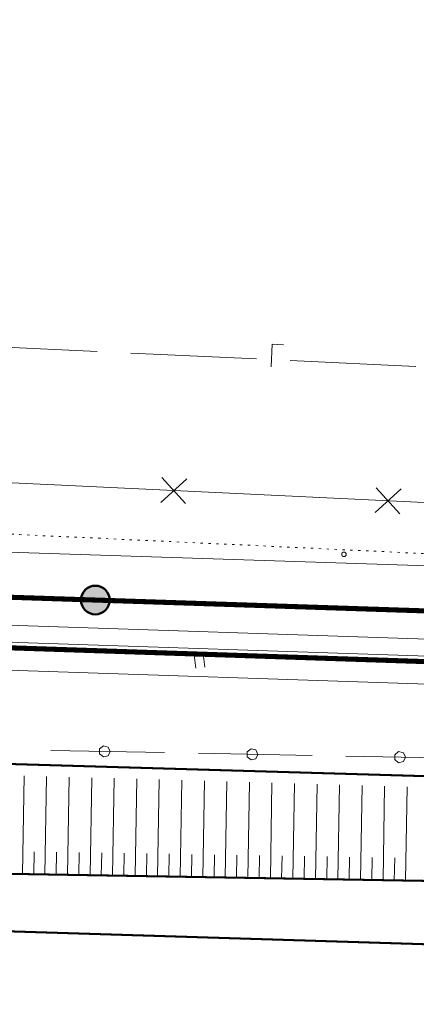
# Model space of a CAD drawing. Header units: millimetres. Extents: x 0 to 1188, y 0 to 841.
# Tile 32 of 76: x 300 to 335, y 631 to 718. Entities that reach past the tile are written whole.
import ezdxf

# ---------------------------------------------------------------- set-up
doc = ezdxf.new("R2010")
doc.units = ezdxf.units.MM
for name, pattern in [('K5LT32789', [0]), ('K5LT32797', [0]), ('K5LT32807', [2, 1, -1]), ('K5LT32809', [0]), ('K5LT32813', [0]), ('K5LT32817', [0.7, 0.2, -0.5]), ('K5LT32822', [0]), ('K5LT32824', [0]), ('K5LT32825', [0.95, 0.2, -0.75]), ('K5LT_BASIC', [0]), ('K5LT_THIN', [0])]:
    doc.linetypes.add(name, pattern=pattern)
doc.layers.add('Системный слой', color=7, linetype='Continuous')
doc.layers.add('Слой 1', color=7, linetype='Continuous')
doc.styles.add('KDIMTEXTSTYLE', font='GOST_AU.SHX', dxfattribs={"width": 0.96, "oblique": 15, "height": 5})
doc.dimstyles.new('KDIMSTYLE (0.00)', dxfattribs={"dimtxt": 5, "dimasz": 1, "dimexe": 2, "dimexo": 0, "dimgap": 1, "dimtad": 1, "dimlfac": 500, "dimtxsty": 'KDIMTEXTSTYLE', "dimsah": 1, "dimcen": 0, "dimdle": 1, "dimadec": 0, "dimazin": 0, "dimtfac": 0.667, "dimtmove": 0, "dimatfit": 3, "dimfxl": 1, "dimtvp": 1, "dimtolj": 1, "dimtzin": 0, "dimarcsym": 0})

# ---------------------------------------------------------------- blocks, each defined once
blk = doc.blocks.new('U20')
at = {"layer": 'Системный слой', "color": 7, "linetype": 'K5LT32813', "lineweight": 18}
for p, q in [((294.83, 676.99), (313.843, 676.096)), ((312.691, 675.047), (314.995, 677.145)), ((312.794, 677.248), (314.892, 674.943)), ((313.843, 676.096), (351.868, 674.307)), ((331.703, 674.153), (334.008, 676.25)), ((331.807, 676.354), (333.904, 674.049))]:
    blk.add_line(p, q, dxfattribs=at)
blk = doc.blocks.new('U26')
at = {"layer": 'Системный слой', "color": 6, "linetype": 'K5LT32822', "lineweight": 18, "true_color": 0xff00ff}
for p, q in [((302.925, 653.062), (313.02, 652.867)), ((307.259, 653.19), (307.257, 652.754)), ((307.602, 653.459), (307.259, 653.19)), ((308.025, 653.356), (307.602, 653.459)), ((308.022, 652.581), (308.208, 652.96)), ((308.208, 652.96), (308.025, 653.356)), ((320.353, 652.937), (320.351, 652.501)), ((320.696, 653.206), (320.353, 652.937)), ((321.119, 653.103), (320.696, 653.206)), ((321.302, 652.707), (321.119, 653.103)), ((333.79, 652.953), (333.447, 652.684)), ((334.213, 652.85), (333.79, 652.953)), ((307.257, 652.754), (307.598, 652.482)), ((307.598, 652.482), (308.022, 652.581)), ((316.019, 652.809), (326.114, 652.614)), ((320.351, 652.501), (320.692, 652.229)), ((320.692, 652.229), (321.116, 652.328)), ((321.116, 652.328), (321.302, 652.707)), ((329.113, 652.556), (339.208, 652.361)), ((333.447, 652.684), (333.445, 652.248)), ((333.445, 652.248), (333.786, 651.976)), ((333.786, 651.976), (334.21, 652.075)), ((334.21, 652.075), (334.396, 652.454)), ((334.396, 652.454), (334.213, 652.85))]:
    blk.add_line(p, q, dxfattribs=at)
blk = doc.blocks.new('U447')
at = {"layer": 'Системный слой', "color": 7, "linetype": 'K5LT32797', "lineweight": 18}
for p, q in [((315.808, 660.348), (315.66, 661.539)), ((316.602, 660.447), (316.454, 661.638))]:
    blk.add_line(p, q, dxfattribs=at)
blk = doc.blocks.new('U534')
at = {"layer": 'Системный слой', "color": 11, "linetype": 'K5LT32824', "lineweight": 18, "true_color": 0xff8040}
for p, q in [((295.898, 688.953), (307.038, 688.429)), ((322.486, 687.069), (322.58, 689.066)), ((322.58, 689.066), (323.579, 689.019)), ((310.035, 688.288), (321.174, 687.764)), ((324.171, 687.623), (335.31, 687.099))]:
    blk.add_line(p, q, dxfattribs=at)
blk = doc.blocks.new('KDIMARROW_03')
at = {"layer": 'Системный слой', "color": 0, "linetype": 'K5LT_THIN', "lineweight": 18}
for p, q in [((-1.061, -1.061), (1.061, 1.061)), ((0, 0), (-1, 0)), ((0, 0), (2, 0))]:
    blk.add_line(p, q, dxfattribs=at)
blk = doc.blocks.new('U550')
at = {"layer": 'Системный слой', "color": 1, "linetype": 'K5LT32809', "lineweight": 18, "true_color": 0xff0000}
for p, q in [((243.045, 672.494), (492.923, 664.277)), ((242.782, 664.499), (496.56, 656.153))]:
    blk.add_line(p, q, dxfattribs=at)
blk = doc.blocks.new('U552')
at = {"layer": 'Системный слой', "color": 1, "linetype": 'K5LT32809', "lineweight": 18, "true_color": 0xff0000}
for p, q in [((252.358, 665.717), (535.768, 656.314)), ((254.22, 661.653), (537.637, 652.25))]:
    blk.add_line(p, q, dxfattribs=at)
blk = doc.blocks.new('U1232')
at = {"layer": 'Системный слой'}
h = blk.add_hatch(color=7, dxfattribs=at)
h.paths.add_polyline_path([(306.879, 666.393), (306.357, 667.556), (306.299, 667.529), (306.243, 667.498), (306.189, 667.465), (306.136, 667.429), (306.085, 667.39), (306.036, 667.349), (305.989, 667.306), (305.944, 667.26), (305.902, 667.212), (305.862, 667.162), (305.825, 667.11), (305.79, 667.057), (305.759, 667.001), (305.73, 666.945), (305.703, 666.886), (305.68, 666.827), (305.66, 666.766), (305.643, 666.705), (305.629, 666.642), (305.618, 666.579), (305.61, 666.516), (305.605, 666.452), (305.604, 666.389), (305.606, 666.325), (305.611, 666.261), (305.619, 666.198), (305.63, 666.135), (305.645, 666.073), (305.663, 666.011), (305.683, 665.951), (305.707, 665.891), (305.733, 665.833), (305.763, 665.777), (305.795, 665.722), (305.83, 665.668), (305.868, 665.617), (305.908, 665.567), (305.95, 665.519), (305.995, 665.474), (306.043, 665.431), (306.092, 665.39), (306.143, 665.352), (306.196, 665.316), (306.251, 665.283), (306.307, 665.253), (306.365, 665.226), (306.424, 665.202), (306.484, 665.181), (306.545, 665.162), (306.608, 665.147), (306.67, 665.135), (306.733, 665.126), (306.797, 665.121), (306.861, 665.118), (306.925, 665.119), (306.989, 665.123), (307.052, 665.13), (307.115, 665.14), (307.177, 665.153), (307.239, 665.17), (307.3, 665.189), (307.36, 665.212), (307.397, 665.228)])
h.paths.add_polyline_path([(307.569, 667.465), (307.515, 667.498), (307.459, 667.529), (307.401, 667.556), (307.342, 667.581), (307.282, 667.603), (307.221, 667.621), (307.159, 667.637), (307.096, 667.649), (307.033, 667.659), (306.97, 667.665), (306.906, 667.668), (306.842, 667.667), (306.778, 667.664), (306.715, 667.657), (306.652, 667.648), (306.589, 667.635), (306.527, 667.618), (306.466, 667.599), (306.406, 667.577), (306.357, 667.556), (306.879, 666.393), (307.397, 665.228), (307.455, 665.255), (307.511, 665.286), (307.566, 665.319), (307.619, 665.354), (307.67, 665.393), (307.719, 665.434), (307.766, 665.477), (307.811, 665.522), (307.853, 665.57), (307.893, 665.62), (307.93, 665.672), (307.965, 665.725), (307.997, 665.78), (308.027, 665.837), (308.053, 665.895), (308.076, 665.955), (308.097, 666.015), (308.114, 666.077), (308.128, 666.139), (308.14, 666.202), (308.148, 666.265), (308.152, 666.329), (308.154, 666.393), (308.152, 666.457), (308.148, 666.52), (308.14, 666.584), (308.129, 666.647), (308.114, 666.709), (308.097, 666.77), (308.076, 666.831), (308.053, 666.89), (308.027, 666.948), (307.997, 667.005), (307.965, 667.06), (307.931, 667.114), (307.893, 667.166), (307.853, 667.216), (307.811, 667.263), (307.766, 667.309), (307.719, 667.352), (307.67, 667.393), (307.619, 667.431)])
at = {"layer": 'Системный слой', "color": 7, "linetype": 'K5LT_BASIC', "lineweight": 50}
blk.add_circle((306.879, 666.393), 1.275, dxfattribs=at)

msp = doc.modelspace()

# ---------------------------------------------------------------- linework, layer by layer
at = {"layer": 'Системный слой', "color": 7, "linetype": 'K5LT32797', "lineweight": 18}
for p, q in [((300.411792, 642.101078), (300.559397, 650.821752)), ((302.411506, 642.067231), (302.558693, 650.763203)), ((304.41122, 642.033384), (304.557988, 650.704654)), ((306.410933, 641.999537), (306.557284, 650.646105)), ((308.410647, 641.965691), (308.556579, 650.587556)), ((310.41036, 641.931844), (310.555875, 650.529007)), ((312.410074, 641.897997), (312.55517, 650.470459)), ((314.409787, 641.86415), (314.554465, 650.41191)), ((316.409501, 641.830303), (316.553761, 650.353361)), ((318.409215, 641.796456), (318.553056, 650.294812)), ((320.408928, 641.76261), (320.552352, 650.236263)), ((322.408642, 641.728763), (322.551647, 650.177714)), ((324.408355, 641.694916), (324.550943, 650.119166)), ((326.408069, 641.661069), (326.550238, 650.060617)), ((328.407782, 641.627222), (328.549534, 650.002068)), ((330.407496, 641.593375), (330.548829, 649.943519)), ((332.40721, 641.559528), (332.548125, 649.88497)), ((334.406923, 641.525682), (334.54742, 649.826421)), ((301.411649, 642.084154), (301.445496, 644.083868)), ((303.411363, 642.050308), (303.44521, 644.050021)), ((305.411076, 642.016461), (305.444923, 644.016174)), ((307.41079, 641.982614), (307.444637, 643.982328)), ((309.410503, 641.948767), (309.44435, 643.948481)), ((311.410217, 641.91492), (311.444064, 643.914634)), ((313.409931, 641.881073), (313.443777, 643.880787)), ((315.409644, 641.847227), (315.443491, 643.84694)), ((317.409358, 641.81338), (317.443205, 643.813093)), ((319.409071, 641.779533), (319.442918, 643.779246)), ((321.408785, 641.745686), (321.442632, 643.7454)), ((323.408499, 641.711839), (323.442345, 643.711553)), ((325.408212, 641.677992), (325.442059, 643.677706)), ((327.407926, 641.644146), (327.441773, 643.643859)), ((329.407639, 641.610299), (329.441486, 643.610012)), ((331.407353, 641.576452), (331.4412, 643.576165)), ((333.407066, 641.542605), (333.440913, 643.542319))]:
    msp.add_line(p, q, dxfattribs=at)
at = {"layer": 'Системный слой', "color": 7, "linetype": 'K5LT_BASIC', "const_width": 0.45}
msp.add_lwpolyline([(242.913612, 668.496468), (496.691671, 660.151018), (506.382304, 827.969504)], dxfattribs=at)
at = {"layer": 'Системный слой', "color": 7, "linetype": 'K5LT32807', "const_width": 0.18}
msp.add_lwpolyline([(118.309675, 644.094339), (151.428306, 642.992355), (155.86303, 645.312642), (158.195074, 648.51576), (161.411749, 664.151705), (168.737287, 717.289869), (172.22996, 716.870662), (169.619677, 662.155624), (169.800181, 649.000933), (173.146632, 644.449117), (178.891879, 640.981915), (196.883589, 640.193273), (548.047728, 629.315608), (569.876424, 628.639442)], dxfattribs=at)
at = {"layer": 'Системный слой', "color": 7, "linetype": 'K5LT32789', "const_width": 0.18}
msp.add_lwpolyline([(492.055799, 653.566076), (493.160109, 645.154356), (491.47229, 641.075887), (488.561567, 638.461498), (469.064072, 639.246496), (197.041541, 643.850707), (182.212158, 644.638312), (176.016178, 647.31593), (174.378776, 651.659487), (174.29704, 655.961719)], dxfattribs=at)
at = {"layer": 'Системный слой', "color": 7, "linetype": 'K5LT32825', "const_width": 0.18}
msp.add_lwpolyline([(175.923581, 655.781181), (178.340393, 652.011758), (198.803974, 650.944126), (277.864628, 652.486791), (469.5443, 646.873502), (486.809215, 646.792392), (488.863629, 648.068985), (491.129033, 652.20667)], dxfattribs=at)
at = {"layer": 'Системный слой', "color": 7, "linetype": 'K5LT32797', "lineweight": 18}
msp.add_circle((328.935747, 670.445257), 0.2, dxfattribs=at)
at = {"layer": 'Системный слой', "color": 7, "linetype": 'K5LT32817', "lineweight": 18}
msp.add_open_spline([(296.639846, 672.360394), (315.589703, 671.481413), (362.133723, 669.322488), (428.329621, 665.782411), (468.710896, 671.802963), (488.50546, 666.656716), (488.684887, 667.078925), (489.473763, 670.635475), (491.317034, 684.840475), (492.690971, 704.114085), (494.251707, 742.986868), (501.448992, 776.045613), (501.867099, 810.291387), (501.999682, 821.645858), (502.062739, 827.875036)], degree=3, knots=[0, 0, 0, 0, 28.629342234, 70.318456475, 95.728459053, 95.986322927, 96.134667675, 96.334323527, 101.615019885, 117.223241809, 125.568243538, 159.872027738, 167.556617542, 176.899845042, 176.899845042, 176.899845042, 176.899845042], dxfattribs=at)
at = {"layer": 'Слой 1', "color": 7, "linetype": 'K5LT_BASIC', "const_width": 0.45}
msp.add_lwpolyline([(241.902139, 650.243081), (251.805314, 649.967514), (252.291815, 663.717839), (537.703208, 654.248587), (538.075895, 666.03012)], dxfattribs=at)

# ---------------------------------------------------------------- block references
at = {"layer": 'Системный слой'}
for name in ['U26', 'U550', 'U534', 'U20', 'U1232', 'U552', 'U447']:
    msp.add_blockref(name, (0, 0), dxfattribs=at)

# ---------------------------------------------------------------- dimensions: what is measured, and where the dimension line sits
at = {"layer": 'Слой 1', "color": 7}
msp.add_angular_dim_2l(base=(537.996904, 661.300685), line1=((537.703208, 654.248587), (538.075895, 666.03012)), line2=((537.703208, 654.248587), (254.29072, 663.65152)), location=(542.853145, 659.075231), dimstyle='KDIMSTYLE (0.00)', override={"dimpost": '\\H2.0;\\W0.965;\\Q0;<>', "dimblk1": 'KDIMARROW_03', "dimblk2": 'KDIMARROW_03', "dimclrt": 7, "dimtolj": 1}, dxfattribs=at).render()

doc.saveas('drawing.dxf')
